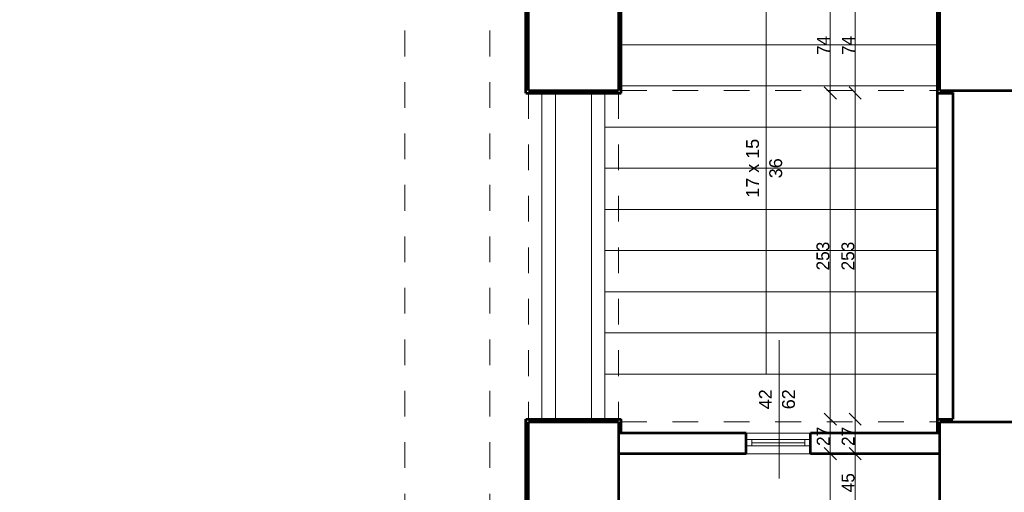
# Model space of a CAD drawing. Header units: inches. Extents: x -21887 to 84279, y -131485 to 67836.
# Tile 100 of 256: x 32536 to 40192, y -21488 to -17814. Entities that reach past the tile are written whole.
import ezdxf

# ---------------------------------------------------------------- set-up
doc = ezdxf.new("R2010")
doc.units = ezdxf.units.IN
doc.header["$MEASUREMENT"] = 0
doc.linetypes.add('Dashed', pattern=[400, 200, -200])
doc.layers.get('0').update_dxf_attribs({"lineweight": 13})
doc.layers.get('Defpoints').update_dxf_attribs({"lineweight": 13})
for name, color, linetype, lineweight in [('AI_MURY', 7, 'Continuous', 53), ('Dimensioning', 7, 'Continuous', 13), ('DRZWI', 7, 'Continuous', 13), ('PODCIAGI', 7, 'Continuous', 13), ('schodzy', 7, 'Continuous', 13)]:
    doc.layers.add(name, color=color, linetype=linetype, lineweight=lineweight)
doc.styles.add('GENERATED_STYLE_7', font='txt')
doc.styles.add('Style-Courier New', font='txt')
doc.dimstyles.new('Dimstyle_4', dxfattribs={"dimtxt": 100, "dimasz": 95, "dimexe": 0, "dimexo": 0, "dimgap": 0.09, "dimtad": 1, "dimdec": 0, "dimlfac": 0.1, "dimzin": 0, "dimdsep": 46, "dimlunit": 5, "dimtxsty": 'GENERATED_STYLE_7', "dimblk": 'ARROWHEAD_6', "dimcen": 0.09, "dimclrd": 161, "dimclre": 161, "dimclrt": 7, "dimadec": 0, "dimazin": 0, "dimtfac": 1, "dimtdec": 0, "dimtmove": 0, "dimatfit": 3, "dimfxl": 0, "dimtolj": 1, "dimtzin": 0, "dimarcsym": 0})

# ---------------------------------------------------------------- blocks, each defined once
blk = doc.blocks.new('ARROWHEAD_6')
at = {"color": 0, "linetype": 'Continuous'}
for p, q in [((0, 0), (-1, 0)), ((-0.5, -0.5), (0.5, 0.5))]:
    blk.add_line(p, q, dxfattribs=at)
blk = doc.blocks.new('*U184')
at = {"layer": 'Defpoints', "color": 0, "linetype": 'Continuous'}
for p in [(-270, -21459.3), (57580.5, -21459.3), (56990.5, -24609.3)]:
    blk.add_point(p, dxfattribs=at)
at = {"layer": 'Dimensioning', "color": 161, "linetype": 'Continuous', "lineweight": -2}
for p, q in [((-269.9, -21459.3), (-270, -21459.3)), ((-270, -24514.3), (-270, -21554.3)), ((-269.9, -24609.3), (-270, -24609.3))]:
    blk.add_line(p, q, dxfattribs=at)
at = {"layer": 'Dimensioning', "color": 161, "linetype": 'Continuous', "lineweight": -2, "xscale": 95, "yscale": 95, "zscale": 95}
for p, rotation in [((-270, -21459.3), 90), ((-270, -24609.3), 270)]:
    blk.add_blockref('ARROWHEAD_6', p, dxfattribs=dict(at, rotation=rotation))
at = {"layer": 'Dimensioning', "color": 7, "linetype": 'Continuous', "insert": (-326.3, -23034.3), "char_height": 100, "attachment_point": 5, "rotation": 90, "style": 'GENERATED_STYLE_7'}
blk.add_mtext('315', dxfattribs=at)
blk = doc.blocks.new('*U1771')
at = {"layer": 'Defpoints'}
for p in [(122.4, -22997.2), (122.4, -23034.3), (57973, -22997.2), (57383, -26147.2)]:
    blk.add_point(p, dxfattribs=at)
at = {"layer": 'Dimensioning', "color": 161, "linetype": 'Continuous'}
blk.add_blockref('*U184', (392.5, -1537.9), dxfattribs=at)
blk = doc.blocks.new('*D1914')
at = {"layer": 'Defpoints'}
for p in [(122.4, 0), (122.4, -22997.2), (57973, -22997.2), (57383, -26147.2)]:
    blk.add_point(p, dxfattribs=at)
at = {"layer": 'Dimensioning', "color": 161, "linetype": 'Continuous'}
blk.add_blockref('*U1771', (0, 0), dxfattribs=at)
blk = doc.blocks.new('*U376')
at = {"layer": 'Defpoints', "color": 0, "linetype": 'Continuous'}
for p in [(-3768.9, -23758.2), (61880.5, -23758.2), (62095.5, -27324.3)]:
    blk.add_point(p, dxfattribs=at)
at = {"layer": 'Dimensioning', "color": 161, "linetype": 'Continuous', "lineweight": -2}
for p, q in [((-3768.7, -23758.2), (-3768.9, -23758.2)), ((-3768.9, -27229.3), (-3768.9, -23853.2)), ((-3768.7, -27324.3), (-3768.9, -27324.3))]:
    blk.add_line(p, q, dxfattribs=at)
at = {"layer": 'Dimensioning', "color": 161, "linetype": 'Continuous', "lineweight": -2, "xscale": 95, "yscale": 95, "zscale": 95}
for p, rotation in [((-3768.9, -23758.2), 90), ((-3768.9, -27324.3), 270)]:
    blk.add_blockref('ARROWHEAD_6', p, dxfattribs=dict(at, rotation=rotation))
at = {"layer": 'Dimensioning', "color": 7, "linetype": 'Continuous', "insert": (-3825.2, -25541.2), "char_height": 100, "attachment_point": 5, "rotation": 90, "style": 'GENERATED_STYLE_7'}
blk.add_mtext('357', dxfattribs=at)
blk = doc.blocks.new('*U1772')
at = {"layer": 'Defpoints'}
for p in [(-2777.6, -24404.3), (62871.9, -24404.3), (-2777.6, -25541.2), (63086.9, -27970.5)]:
    blk.add_point(p, dxfattribs=at)
at = {"layer": 'Dimensioning', "color": 161, "linetype": 'Continuous'}
blk.add_blockref('*U376', (991.3, -646.2), dxfattribs=at)
blk = doc.blocks.new('*D2396')
at = {"layer": 'Defpoints'}
for p in [(-2777.6, 0), (-2777.6, -24404.3), (62871.9, -24404.3), (63086.9, -27970.5)]:
    blk.add_point(p, dxfattribs=at)
at = {"layer": 'Dimensioning', "color": 161, "linetype": 'Continuous'}
blk.add_blockref('*U1772', (0, 0), dxfattribs=at)
blk = doc.blocks.new('*U377')
at = {"layer": 'Defpoints', "color": 0, "linetype": 'Continuous'}
for p in [(-3768.9, -21459.3), (61832.4, -21459.3), (61880.5, -23758.2)]:
    blk.add_point(p, dxfattribs=at)
at = {"layer": 'Dimensioning', "color": 161, "linetype": 'Continuous', "lineweight": -2}
for p, q in [((-3768.7, -21459.3), (-3768.9, -21459.3)), ((-3768.9, -23663.2), (-3768.9, -21554.3)), ((-3768.7, -23758.2), (-3768.9, -23758.2))]:
    blk.add_line(p, q, dxfattribs=at)
at = {"layer": 'Dimensioning', "color": 161, "linetype": 'Continuous', "lineweight": -2, "xscale": 95, "yscale": 95, "zscale": 95}
for p, rotation in [((-3768.9, -21459.3), 90), ((-3768.9, -23758.2), 270)]:
    blk.add_blockref('ARROWHEAD_6', p, dxfattribs=dict(at, rotation=rotation))
at = {"layer": 'Dimensioning', "color": 7, "linetype": 'Continuous', "insert": (-3825.2, -22608.7), "char_height": 100, "attachment_point": 5, "rotation": 90, "style": 'GENERATED_STYLE_7'}
blk.add_mtext('230', dxfattribs=at)
blk = doc.blocks.new('*U1773')
at = {"layer": 'Defpoints'}
for p in [(-3488.6, -22004), (62112.7, -22004), (-3488.6, -22608.7), (62160.9, -24302.8)]:
    blk.add_point(p, dxfattribs=at)
at = {"layer": 'Dimensioning', "color": 161, "linetype": 'Continuous'}
blk.add_blockref('*U377', (280.3, -544.7), dxfattribs=at)
blk = doc.blocks.new('*D2397')
at = {"layer": 'Defpoints'}
for p in [(-3488.6, 0), (-3488.6, -22004), (62112.7, -22004), (62160.9, -24302.8)]:
    blk.add_point(p, dxfattribs=at)
at = {"layer": 'Dimensioning', "color": 161, "linetype": 'Continuous'}
blk.add_blockref('*U1773', (0, 0), dxfattribs=at)
blk = doc.blocks.new('*U695')
at = {"layer": 'Defpoints', "color": 0, "linetype": 'Continuous'}
for p in [(39032.7, -21188.2), (39691.6, -21188.2), (39791.6, -21639.3)]:
    blk.add_point(p, dxfattribs=at)
at = {"layer": 'Dimensioning', "color": 161, "linetype": 'Continuous', "lineweight": -2}
for p, q in [((39032.9, -21188.2), (39032.7, -21188.2)), ((39032.7, -21544.3), (39032.7, -21283.2)), ((39032.9, -21639.3), (39032.7, -21639.3))]:
    blk.add_line(p, q, dxfattribs=at)
at = {"layer": 'Dimensioning', "color": 161, "linetype": 'Continuous', "lineweight": -2, "xscale": 95, "yscale": 95, "zscale": 95}
for p, rotation in [((39032.7, -21188.2), 90), ((39032.7, -21639.3), 270)]:
    blk.add_blockref('ARROWHEAD_6', p, dxfattribs=dict(at, rotation=rotation))
at = {"layer": 'Dimensioning', "color": 7, "linetype": 'Continuous', "insert": (38977.7, -21413.7), "char_height": 100, "attachment_point": 5, "rotation": 90, "style": 'GENERATED_STYLE_7'}
blk.add_mtext('45', dxfattribs=at)
blk = doc.blocks.new('*D2924')
at = {"layer": 'Defpoints'}
for p in [(39032.7, -21188.2), (39691.6, -21188.2), (39032.7, -21413.7), (39791.6, -21639.3)]:
    blk.add_point(p, dxfattribs=at)
at = {"layer": 'Dimensioning', "color": 161, "linetype": 'Continuous'}
blk.add_blockref('*U695', (0, 0), dxfattribs=at)
blk = doc.blocks.new('*U696')
at = {"layer": 'Defpoints', "color": 0, "linetype": 'Continuous'}
for p in [(39032.7, -20919.3), (39671.6, -20919.3), (39691.6, -21188.2)]:
    blk.add_point(p, dxfattribs=at)
at = {"layer": 'Dimensioning', "color": 161, "linetype": 'Continuous', "lineweight": -2}
for p, q in [((39032.9, -20919.3), (39032.7, -20919.3)), ((39032.7, -21093.2), (39032.7, -21014.3)), ((39032.9, -21188.2), (39032.7, -21188.2))]:
    blk.add_line(p, q, dxfattribs=at)
at = {"layer": 'Dimensioning', "color": 161, "linetype": 'Continuous', "lineweight": -2, "xscale": 95, "yscale": 95, "zscale": 95}
for p, rotation in [((39032.7, -20919.3), 90), ((39032.7, -21188.2), 270)]:
    blk.add_blockref('ARROWHEAD_6', p, dxfattribs=dict(at, rotation=rotation))
at = {"layer": 'Dimensioning', "color": 7, "linetype": 'Continuous', "insert": (38977.6, -21053.7), "char_height": 100, "attachment_point": 5, "rotation": 90, "style": 'GENERATED_STYLE_7'}
blk.add_mtext('27', dxfattribs=at)
blk = doc.blocks.new('*D2925')
at = {"layer": 'Defpoints'}
for p in [(39032.7, -20919.3), (39671.6, -20919.3), (39032.7, -21053.7), (39691.6, -21188.2)]:
    blk.add_point(p, dxfattribs=at)
at = {"layer": 'Dimensioning', "color": 161, "linetype": 'Continuous'}
blk.add_blockref('*U696', (0, 0), dxfattribs=at)
blk = doc.blocks.new('*U697')
at = {"layer": 'Defpoints', "color": 0, "linetype": 'Continuous'}
for p in [(39032.7, -18384.3), (39671.6, -18384.3), (39671.6, -20919.3)]:
    blk.add_point(p, dxfattribs=at)
at = {"layer": 'Dimensioning', "color": 161, "linetype": 'Continuous', "lineweight": -2}
for p, q in [((39032.9, -18384.3), (39032.7, -18384.3)), ((39032.7, -20824.3), (39032.7, -18479.3)), ((39032.9, -20919.3), (39032.7, -20919.3))]:
    blk.add_line(p, q, dxfattribs=at)
at = {"layer": 'Dimensioning', "color": 161, "linetype": 'Continuous', "lineweight": -2, "xscale": 95, "yscale": 95, "zscale": 95}
for p, rotation in [((39032.7, -18384.3), 90), ((39032.7, -20919.3), 270)]:
    blk.add_blockref('ARROWHEAD_6', p, dxfattribs=dict(at, rotation=rotation))
at = {"layer": 'Dimensioning', "color": 7, "linetype": 'Continuous', "insert": (38976.4, -19651.8), "char_height": 100, "attachment_point": 5, "rotation": 90, "style": 'GENERATED_STYLE_7'}
blk.add_mtext('253', dxfattribs=at)
blk = doc.blocks.new('*D2926')
at = {"layer": 'Defpoints'}
for p in [(39032.7, -18384.3), (39671.6, -18384.3), (39032.7, -19651.8), (39671.6, -20919.3)]:
    blk.add_point(p, dxfattribs=at)
at = {"layer": 'Dimensioning', "color": 161, "linetype": 'Continuous'}
blk.add_blockref('*U697', (0, 0), dxfattribs=at)
blk = doc.blocks.new('*U698')
at = {"layer": 'Defpoints', "color": 0, "linetype": 'Continuous'}
for p in [(39032.7, -17644.3), (39671.6, -17644.3), (39671.6, -18384.3)]:
    blk.add_point(p, dxfattribs=at)
at = {"layer": 'Dimensioning', "color": 161, "linetype": 'Continuous', "lineweight": -2}
for p, q in [((39032.9, -17644.3), (39032.7, -17644.3)), ((39032.7, -18289.3), (39032.7, -17739.3)), ((39032.9, -18384.3), (39032.7, -18384.3))]:
    blk.add_line(p, q, dxfattribs=at)
at = {"layer": 'Dimensioning', "color": 161, "linetype": 'Continuous', "lineweight": -2, "xscale": 95, "yscale": 95, "zscale": 95}
for p, rotation in [((39032.7, -17644.3), 90), ((39032.7, -18384.3), 270)]:
    blk.add_blockref('ARROWHEAD_6', p, dxfattribs=dict(at, rotation=rotation))
at = {"layer": 'Dimensioning', "color": 7, "linetype": 'Continuous', "insert": (38978.9, -18014.3), "char_height": 100, "attachment_point": 5, "rotation": 90, "style": 'GENERATED_STYLE_7'}
blk.add_mtext('74', dxfattribs=at)
blk = doc.blocks.new('*D2927')
at = {"layer": 'Defpoints'}
for p in [(39032.7, -17644.3), (39671.6, -17644.3), (39032.7, -18014.3), (39671.6, -18384.3)]:
    blk.add_point(p, dxfattribs=at)
at = {"layer": 'Dimensioning', "color": 161, "linetype": 'Continuous'}
blk.add_blockref('*U698', (0, 0), dxfattribs=at)
blk = doc.blocks.new('*U720')
at = {"layer": 'Defpoints', "color": 0, "linetype": 'Continuous'}
for p in [(38838.6, -21188.2), (39324, -21188.2), (39355.3, -24969.3)]:
    blk.add_point(p, dxfattribs=at)
at = {"layer": 'Dimensioning', "color": 161, "linetype": 'Continuous', "lineweight": -2}
for p, q in [((38838.8, -21188.2), (38838.6, -21188.2)), ((38838.6, -24874.3), (38838.6, -21283.2)), ((38838.8, -24969.3), (38838.6, -24969.3))]:
    blk.add_line(p, q, dxfattribs=at)
at = {"layer": 'Dimensioning', "color": 161, "linetype": 'Continuous', "lineweight": -2, "xscale": 95, "yscale": 95, "zscale": 95}
for p, rotation in [((38838.6, -21188.2), 90), ((38838.6, -24969.3), 270)]:
    blk.add_blockref('ARROWHEAD_6', p, dxfattribs=dict(at, rotation=rotation))
at = {"layer": 'Dimensioning', "color": 7, "linetype": 'Continuous', "insert": (38782.3, -23078.7), "char_height": 100, "attachment_point": 5, "rotation": 90, "style": 'GENERATED_STYLE_7'}
blk.add_mtext('378', dxfattribs=at)
blk = doc.blocks.new('*D2949')
at = {"layer": 'Defpoints'}
for p in [(38838.6, -21188.2), (39324, -21188.2), (38838.6, -23078.7), (39355.3, -24969.3)]:
    blk.add_point(p, dxfattribs=at)
at = {"layer": 'Dimensioning', "color": 161, "linetype": 'Continuous'}
blk.add_blockref('*U720', (0, 0), dxfattribs=at)
blk = doc.blocks.new('*U721')
at = {"layer": 'Defpoints', "color": 0, "linetype": 'Continuous'}
for p in [(38838.6, -20919.3), (39671.6, -20919.3), (39324, -21188.2)]:
    blk.add_point(p, dxfattribs=at)
at = {"layer": 'Dimensioning', "color": 161, "linetype": 'Continuous', "lineweight": -2}
for p, q in [((38838.8, -20919.3), (38838.6, -20919.3)), ((38838.6, -21093.2), (38838.6, -21014.3)), ((38838.8, -21188.2), (38838.6, -21188.2))]:
    blk.add_line(p, q, dxfattribs=at)
at = {"layer": 'Dimensioning', "color": 161, "linetype": 'Continuous', "lineweight": -2, "xscale": 95, "yscale": 95, "zscale": 95}
for p, rotation in [((38838.6, -20919.3), 90), ((38838.6, -21188.2), 270)]:
    blk.add_blockref('ARROWHEAD_6', p, dxfattribs=dict(at, rotation=rotation))
at = {"layer": 'Dimensioning', "color": 7, "linetype": 'Continuous', "insert": (38783.5, -21053.7), "char_height": 100, "attachment_point": 5, "rotation": 90, "style": 'GENERATED_STYLE_7'}
blk.add_mtext('27', dxfattribs=at)
blk = doc.blocks.new('*D2950')
at = {"layer": 'Defpoints'}
for p in [(38838.6, -20919.3), (39671.6, -20919.3), (38838.6, -21053.7), (39324, -21188.2)]:
    blk.add_point(p, dxfattribs=at)
at = {"layer": 'Dimensioning', "color": 161, "linetype": 'Continuous'}
blk.add_blockref('*U721', (0, 0), dxfattribs=at)
blk = doc.blocks.new('*U722')
at = {"layer": 'Defpoints', "color": 0, "linetype": 'Continuous'}
for p in [(38838.6, -18384.3), (39671.6, -18384.3), (39671.6, -20919.3)]:
    blk.add_point(p, dxfattribs=at)
at = {"layer": 'Dimensioning', "color": 161, "linetype": 'Continuous', "lineweight": -2}
for p, q in [((38838.8, -18384.3), (38838.6, -18384.3)), ((38838.6, -20824.3), (38838.6, -18479.3)), ((38838.8, -20919.3), (38838.6, -20919.3))]:
    blk.add_line(p, q, dxfattribs=at)
at = {"layer": 'Dimensioning', "color": 161, "linetype": 'Continuous', "lineweight": -2, "xscale": 95, "yscale": 95, "zscale": 95}
for p, rotation in [((38838.6, -18384.3), 90), ((38838.6, -20919.3), 270)]:
    blk.add_blockref('ARROWHEAD_6', p, dxfattribs=dict(at, rotation=rotation))
at = {"layer": 'Dimensioning', "color": 7, "linetype": 'Continuous', "insert": (38782.3, -19651.8), "char_height": 100, "attachment_point": 5, "rotation": 90, "style": 'GENERATED_STYLE_7'}
blk.add_mtext('253', dxfattribs=at)
blk = doc.blocks.new('*D2951')
at = {"layer": 'Defpoints'}
for p in [(38838.6, -18384.3), (39671.6, -18384.3), (38838.6, -19651.8), (39671.6, -20919.3)]:
    blk.add_point(p, dxfattribs=at)
at = {"layer": 'Dimensioning', "color": 161, "linetype": 'Continuous'}
blk.add_blockref('*U722', (0, 0), dxfattribs=at)
blk = doc.blocks.new('*U723')
at = {"layer": 'Defpoints', "color": 0, "linetype": 'Continuous'}
for p in [(38838.6, -17644.3), (39671.6, -17644.3), (39671.6, -18384.3)]:
    blk.add_point(p, dxfattribs=at)
at = {"layer": 'Dimensioning', "color": 161, "linetype": 'Continuous', "lineweight": -2}
for p, q in [((38838.8, -17644.3), (38838.6, -17644.3)), ((38838.6, -18289.3), (38838.6, -17739.3)), ((38838.8, -18384.3), (38838.6, -18384.3))]:
    blk.add_line(p, q, dxfattribs=at)
at = {"layer": 'Dimensioning', "color": 161, "linetype": 'Continuous', "lineweight": -2, "xscale": 95, "yscale": 95, "zscale": 95}
for p, rotation in [((38838.6, -17644.3), 90), ((38838.6, -18384.3), 270)]:
    blk.add_blockref('ARROWHEAD_6', p, dxfattribs=dict(at, rotation=rotation))
at = {"layer": 'Dimensioning', "color": 7, "linetype": 'Continuous', "insert": (38784.8, -18014.3), "char_height": 100, "attachment_point": 5, "rotation": 90, "style": 'GENERATED_STYLE_7'}
blk.add_mtext('74', dxfattribs=at)
blk = doc.blocks.new('*D2952')
at = {"layer": 'Defpoints'}
for p in [(38838.6, -17644.3), (39671.6, -17644.3), (38838.6, -18014.3), (39671.6, -18384.3)]:
    blk.add_point(p, dxfattribs=at)
at = {"layer": 'Dimensioning', "color": 161, "linetype": 'Continuous'}
blk.add_blockref('*U723', (0, 0), dxfattribs=at)

msp = doc.modelspace()

# ---------------------------------------------------------------- linework, layer by layer
at = {"layer": 'AI_MURY', "color": 7, "linetype": 'Continuous'}
for p, q in [((36471.6, -18384.3), (36471.6, -17644.3)), ((36491.6, -18364.3), (36491.6, -17664.3)), ((37191.6, -17664.3), (37191.6, -18364.3)), ((37211.6, -18384.3), (37211.6, -17644.3)), ((39671.6, -18384.3), (39671.6, -17644.3)), ((39691.6, -18364.3), (39691.6, -17664.3)), ((36491.6, -18364.3), (37191.6, -18364.3)), ((39691.6, -18364.3), (40391.6, -18364.3)), ((36471.6, -18384.3), (37211.6, -18384.3)), ((39671.6, -18384.3), (39791.6, -18384.3)), ((39791.6, -18379.3), (39791.6, -20919.3)), ((36471.6, -21659.3), (36471.6, -20919.3)), ((36471.6, -20919.3), (37211.6, -20919.3)), ((36491.6, -21639.3), (36491.6, -20939.3)), ((36491.6, -20939.3), (37191.6, -20939.3)), ((37191.6, -20939.3), (37191.6, -21639.3)), ((37211.6, -21028.2), (37211.6, -20919.3)), ((39671.6, -20919.3), (39791.6, -20919.3)), ((39671.6, -21028.2), (39671.6, -20919.3)), ((39691.6, -21639.3), (39691.6, -20939.3)), ((39691.6, -20939.3), (40291.6, -20939.3)), ((38184.8, -21028.2), (37191.6, -21028.2)), ((38184.8, -21188.2), (38184.8, -21028.2)), ((39691.6, -21028.2), (38684.8, -21028.2)), ((38684.8, -21188.2), (38684.8, -21028.2)), ((38184.8, -21188.2), (37191.6, -21188.2)), ((39691.6, -21188.2), (38684.8, -21188.2))]:
    msp.add_line(p, q, dxfattribs=at)
at = {"layer": 'AI_MURY', "color": 9, "linetype": 'Continuous'}
msp.add_line((39671.6, -20919.3), (39671.6, -18384.3), dxfattribs=at)
at = {"layer": 'DRZWI', "color": 220, "linetype": 'Continuous'}
for p, q in [((38441.6, -20304.5), (38441.6, -21382)), ((38228.5, -21078.2), (38184.8, -21078.2)), ((38228.5, -21128.2), (38184.8, -21128.2)), ((38641, -21078.2), (38228.5, -21078.2)), ((38228.5, -21128.2), (38228.5, -21078.2)), ((38641, -21103.2), (38228.5, -21103.2)), ((38641, -21128.2), (38228.5, -21128.2)), ((38641, -21078.2), (38684.8, -21078.2)), ((38641, -21128.2), (38641, -21078.2)), ((38641, -21128.2), (38684.8, -21128.2))]:
    msp.add_line(p, q, dxfattribs=at)
at = {"layer": 'DRZWI', "color": 9, "linetype": 'Continuous'}
for p, q in [((38684.8, -21028.2), (38184.8, -21028.2)), ((38684.8, -21188.2), (38184.8, -21188.2))]:
    msp.add_line(p, q, dxfattribs=at)
at = {"layer": 'PODCIAGI', "color": 49, "linetype": 'Dashed'}
for p, q in [((35530.5, -15099.3), (35530.5, -23809.3)), ((36190.5, -15099.3), (36190.5, -23809.3)), ((36491.6, -18384.3), (36491.6, -20919.3)), ((37191.6, -18384.3), (37191.6, -20919.3)), ((37211.6, -20939.3), (39671.6, -20939.3))]:
    msp.add_line(p, q, dxfattribs=at)
at = {"layer": 'PODCIAGI', "color": 251, "linetype": 'Continuous'}
for p, q in [((36596.6, -20919.3), (36596.6, -18379.3)), ((36701.6, -20919.3), (36701.6, -18379.3)), ((36981.6, -20919.3), (36981.6, -18379.3)), ((37086.6, -20919.3), (37086.6, -18379.3))]:
    msp.add_line(p, q, dxfattribs=at)
at = {"layer": 'schodzy', "color": 9, "linetype": 'Continuous'}
for p, q in [((38341.1, -20569.3), (38341.1, -15449.3)), ((37211.6, -18009.3), (39671.6, -18009.3)), ((37211.6, -18329.3), (39671.6, -18329.3)), ((37086.6, -18649.3), (39671.6, -18649.3)), ((37086.6, -18969.3), (39671.6, -18969.3)), ((37086.6, -19289.3), (39671.6, -19289.3)), ((37086.6, -19609.3), (39671.6, -19609.3)), ((37086.6, -19929.3), (39671.6, -19929.3)), ((37086.6, -20249.3), (39671.6, -20249.3)), ((37086.6, -20569.3), (39671.6, -20569.3))]:
    msp.add_line(p, q, dxfattribs=at)
at = {"layer": 'schodzy', "color": 49, "linetype": 'Dashed'}
msp.add_line((37211.6, -18364.3), (39671.6, -18364.3), dxfattribs=at)

# ---------------------------------------------------------------- texts
at = {"layer": 'DRZWI', "color": 220, "insert": (38284.1, -20842.7), "char_height": 100, "width": 355.178, "attachment_point": 1, "rotation": 90, "line_spacing_factor": 1.079165, "style": 'GENERATED_STYLE_7'}
msp.add_mtext('\\fArial|b0|i0|c238|p39;42\\P62', dxfattribs=at)
at = {"layer": 'schodzy', "color": 9, "insert": (38184.6, -18969.3), "char_height": 100, "width": 1279.368, "attachment_point": 2, "rotation": 90, "line_spacing_factor": 1.079144, "style": 'GENERATED_STYLE_7'}
msp.add_mtext('\\fArial|b0|i0|c238|p39;17 x 15\\P36', dxfattribs=at)

# ---------------------------------------------------------------- dimensions: what is measured, and where the dimension line sits
at = {"layer": 'Dimensioning', "color": 161, "linetype": 'Continuous'}
for base, p1, p2, picture, middle in [((-3488.6, -22004), (62160.9, -24302.8), (62112.7, -22004), '*D2397', (-3488.6, 0)), ((-2777.6, -24404.3), (63086.9, -27970.5), (62871.9, -24404.3), '*D2396', (-2777.6, 0)), ((122.4, -22997.2), (57383, -26147.2), (57973, -22997.2), '*D1914', (122.4, 0)), ((38838.6, -17644.3), (39671.6, -18384.3), (39671.6, -17644.3), '*D2952', (38838.6, -18014.3)), ((39032.7, -17644.3), (39671.6, -18384.3), (39671.6, -17644.3), '*D2927', (39032.7, -18014.3)), ((38838.6025231, -18384.2868952), (39671.6277281, -20919.2868952), (39671.6277281, -18384.2868952), '*D2951', (38838.6025231, -19651.7868952)), ((39032.6996336, -18384.2868952), (39671.6277281, -20919.2868952), (39671.6277281, -18384.2868952), '*D2926', (39032.6996336, -19651.7868952)), ((38838.6, -20919.3), (39324, -21188.2), (39671.6, -20919.3), '*D2950', (38838.6, -21053.7)), ((39032.7, -20919.3), (39691.6, -21188.2), (39671.6, -20919.3), '*D2925', (39032.7, -21053.7)), ((38838.6, -21188.2), (39355.3, -24969.3), (39324, -21188.2), '*D2949', (38838.6, -23078.7)), ((39032.7, -21188.2), (39791.6, -21639.3), (39691.6, -21188.2), '*D2924', (39032.7, -21413.7))]:
    dim = msp.add_linear_dim(base=base, p1=p1, p2=p2, angle=90, dimstyle='Dimstyle_4', override={"dimtxsty": 'Style-Courier New', "dimclrd": 0, "dimclre": 161, "dimlwe": 0}, dxfattribs=at)
    dim.commit()
    dim.dimension.update_dxf_attribs({"geometry": picture, "text_midpoint": middle, "dimtype": 128})

doc.saveas('drawing.dxf')
